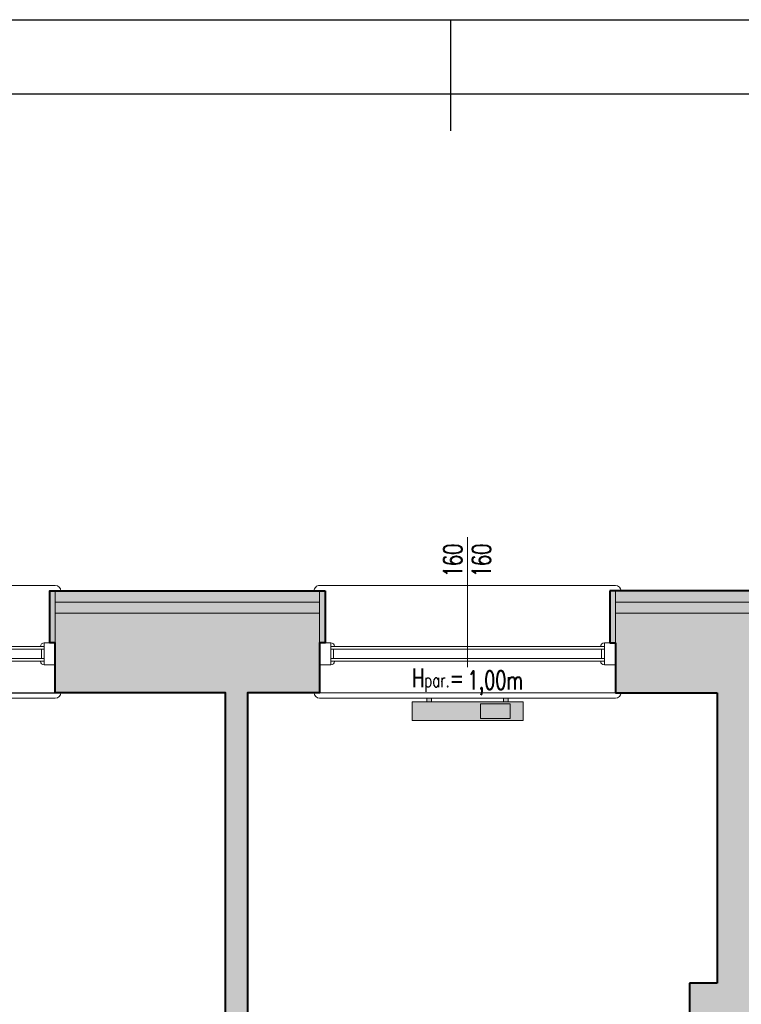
# Model space of a CAD drawing. Header units: millimetres. Extents: x 49320 to 60117, y -4209 to 20568.
# Tile 197 of 252: x 51187 to 51578, y 6333 to 6865. Entities that reach past the tile are written whole.
import ezdxf
from ezdxf.enums import TextEntityAlignment as Align

# ---------------------------------------------------------------- set-up
doc = ezdxf.new("R2010")
doc.units = ezdxf.units.MM
doc.layers.add('_AA powierzchnia', color=3, linetype='Continuous', lineweight=25, plot=False)
doc.layers.add('_HD-POMOC_1', color=251, linetype='Continuous', lineweight=0, plot=False)
for name, color, linetype, lineweight in [('_HD-INWENTARYZACJA_WIDOK', 251, 'Continuous', 18), ('_HD-OCIEPLENIE', 251, 'BATTING', 0), ('_HD-OKNA', 251, 'Continuous', 0), ('_HD-OPISY', 251, 'Continuous', 0), ('_HD-SAN_CO', 251, 'Continuous', 30), ('_HD-SZKŁO_WIDOK', 251, 'Continuous', 18), ('_HD-TWORZYWA_SZTUCZNE_WIDOK', 251, 'Continuous', 18), ('M_Ramki do druku', 7, 'Continuous', 25), ('M_Ramki rysunków', 2, 'Continuous', 25)]:
    doc.layers.add(name, color=color, linetype=linetype, lineweight=lineweight)
doc.layers.add('_HD-KRESKOWANIE_PEŁNE', color=7, linetype='Continuous', lineweight=0, true_color=0xbfbfbf)
doc.layers.add('_HD-PRZEKRÓJ_BUDOWLANA', color=7, linetype='Continuous', lineweight=40, true_color=0x616161)
doc.layers.add('M_Ramki markery', color=1, linetype='Continuous')
doc.layers.add('RAMKA', color=3, linetype='Continuous')
doc.styles.add('_HD_Romans', font='romans.shx', dxfattribs={"width": 0.7, "height": 18})
doc.styles.add('MCAD_TS', font='GENISO.SHX', dxfattribs={"width": 0.8})
doc.linetypes.add('BATTING', pattern='A,0.00254,-2.54,[134,ltypeshp.shx,S=2.54,R=0,X=-2.54,Y=0],-5.08,[134,ltypeshp.shx,S=2.54,R=180,X=2.54,Y=0],-2.54', length=10.16254)

# ---------------------------------------------------------------- blocks, each defined once
blk = doc.blocks.new('*U10')
at = {"layer": '_HD-OPISY'}
for p, q in [((80, -13), (80, 13.24)), ((80, -57), (80, -13))]:
    blk.add_line(p, q, dxfattribs=at)
at = {"layer": '_HD-SZKŁO_WIDOK'}
for p, q in [((154, 10), (6, 10)), ((154, 8.5), (6, 8.5)), ((154, 3.5), (6, 3.5)), ((154, 2), (6, 2))]:
    blk.add_line(p, q, dxfattribs=at)
at = {"layer": '_HD-TWORZYWA_SZTUCZNE_WIDOK'}
for p, q in [((0, 30), (80, 30)), ((80, 30), (160, 30)), ((0, 12), (6, 12)), ((6, 12), (6, 0)), ((160, 12), (154, 12)), ((154, 12), (154, 0)), ((7.5, 8.5), (7.5, 3.5)), ((152.5, 8.5), (152.5, 3.5)), ((0, 0), (6, 0)), ((160, 0), (154, 0)), ((0, -31), (80, -31)), ((160, -31), (80, -31))]:
    blk.add_line(p, q, dxfattribs=at)
for centre, radius, start, end in [((0, 27), 3, 90, 180), ((160, 27), 3, 0, 90), ((6, 10), 2, 0, 90), ((154, 10), 2, 90, 180), ((6, 2), 2, 270, 0), ((154, 2), 2, 180, 270), ((0, -28), 3, 180, 270), ((160, -28), 3, 270, 0)]:
    blk.add_arc(centre, radius, start, end, dxfattribs=at)
at = {"layer": '_HD-OPISY', "insert": (110, 20.24), "char_height": 10, "width": 33.4799, "attachment_point": 4, "rotation": 180, "style": '_HD_Romans'}
blk.add_mtext('\\pxql;H{\\H0.75x;par.}=', dxfattribs=at)
at = {"layer": '_HD-OPISY', "style": '_HD_Romans', "width": 0.7}
blk.add_attdef('PARAPET', text='', height=10, rotation=180, dxfattribs=at).set_placement((80, 20.24), align=Align.MIDDLE_LEFT)
blk.add_attdef('WYSOKOŚĆ', text='', height=10, rotation=270, dxfattribs=at).set_placement((77.5, -44.5), align=Align.TOP_CENTER)
blk.add_attdef('SZEROKOŚĆ', text='', height=10, rotation=270, dxfattribs=at).set_placement((80, -44.5), align=Align.BOTTOM_CENTER)
blk = doc.blocks.new('*U554')
at = {"layer": 'M_Ramki do druku'}
blk.add_line((210, 297), (210, 293), dxfattribs=at)
at = {"layer": 'M_Ramki markery'}
blk.add_line((210, 293), (210, 291), dxfattribs=at)
at = {"layer": 'M_Ramki rysunków', "color": 0, "linetype": 'ByBlock', "lineweight": -2}
blk.add_lwpolyline([(20, 4), (20, 293), (506, 293), (506, 4)], close=True, dxfattribs=at)
at = {"layer": 'M_Ramki do druku', "style": 'MCAD_TS', "width": 0.8}
for tag, p in [('KOMENTARZ', (11.543, 30.569)), ('RYSUNEK', (15.279, 30.569)), ('DATA', (19.016, 30.569))]:
    blk.add_attdef(tag, p, '', height=2, rotation=90, dxfattribs=at)

msp = doc.modelspace()

# ---------------------------------------------------------------- hatches: boundary and pattern name
at = {"layer": '_HD-KRESKOWANIE_PEŁNE', "ltscale": 1.5, "transparency": 33554687}
h = msp.add_hatch(color=256, dxfattribs=at)
h.dxf.hatch_style = 1
h.paths.add_polyline_path([(51310.58, 5861.3), (51367.58, 5861.3), (51367.58, 5849.3), (51244.58, 5849.3), (51238.58, 5849.3), (51197.58, 5849.3), (51197.58, 5861.3), (51268.58, 5861.3), (51268.58, 5888.3), (51298.58, 5888.3), (51298.58, 6501.3), (51206.58, 6501.3), (51206.58, 6556.3), (51349.58, 6556.3), (51349.58, 6501.3), (51310.58, 6501.3)])
at = {"layer": '_HD-KRESKOWANIE_PEŁNE', "transparency": 33554687}
h = msp.add_hatch(color=256, dxfattribs=at)
h.dxf.hatch_style = 1
h.paths.add_polyline_path([(51203.58, 6528.3), (51206.58, 6528.3), (51206.58, 6556.3), (51203.58, 6556.3)])
h = msp.add_hatch(color=256, dxfattribs=at)
h.dxf.hatch_style = 1
h.paths.add_polyline_path([(51206.58, 6544.3), (51349.58, 6544.3), (51349.58, 6556.3), (51206.58, 6556.3)])
h = msp.add_hatch(color=256, dxfattribs=at)
h.dxf.hatch_style = 1
h.paths.add_polyline_path([(51349.58, 6528.3), (51352.58, 6528.3), (51352.58, 6556.3), (51349.58, 6556.3)])
at = {"layer": '_HD-KRESKOWANIE_PEŁNE', "ltscale": 3, "transparency": 33554687}
h = msp.add_hatch(color=256, dxfattribs=at)
h.dxf.hatch_style = 1
h.paths.add_polyline_path([(51591.58, 6223.3), (51591.58, 6155.3), (51659.58, 6155.3), (51659.58, 6145.3), (51659.58, 6145.3), (51659.58, 5988.3), (51691.58, 5988.3), (51691.58, 5976.3), (51691.58, 5861.3), (51738.51, 5861.3), (51738.51, 5849.3), (51680.08, 5849.3), (51680.08, 5861.3), (51683.58, 5861.3), (51683.58, 5951.3), (51591.58, 5951.3), (51591.58, 5861.3), (51597.08, 5861.3), (51597.08, 5849.3), (51591.58, 5849.3), (51591.58, 5845.3), (51546.58, 5845.3), (51546.58, 5849.3), (51459.58, 5849.3), (51459.58, 5861.3), (51549.58, 5861.3), (51549.58, 6344.3), (51564.58, 6344.3), (51564.58, 6501.3), (51509.58, 6501.3), (51509.58, 6556.3), (51730.58, 6556.3), (51730.58, 6501.3), (51722.58, 6501.3), (51714.58, 6501.3), (51591.58, 6501.3), (51591.58, 6422.3), (51591.58, 6412.3), (51591.58, 6333.3), (51591.58, 6323.3), (51591.58, 6244.3)])
at = {"layer": '_HD-KRESKOWANIE_PEŁNE', "transparency": 33554687}
h = msp.add_hatch(color=256, dxfattribs=at)
h.dxf.hatch_style = 1
h.paths.add_polyline_path([(51506.58, 6528.3), (51509.58, 6528.3), (51509.58, 6556.3), (51506.58, 6556.3)])
h = msp.add_hatch(color=256, dxfattribs=at)
h.dxf.hatch_style = 1
h.paths.add_polyline_path([(51509.58, 6544.3), (51730.58, 6544.3), (51730.58, 6556.3), (51509.58, 6556.3)])
h = msp.add_hatch(color=256, dxfattribs=at)
h.dxf.hatch_style = 1
h.paths.add_polyline_path([(51459.58, 6496.3), (51459.58, 6486.3), (51399.58, 6486.3), (51399.58, 6496.3)])
h.paths.add_polyline_path([(51451.58, 6496.3), (51451.58, 6498.3), (51449.08, 6498.3), (51449.08, 6496.3)])
h.paths.add_polyline_path([(51407.58, 6496.3), (51407.58, 6498.3), (51410.08, 6498.3), (51410.08, 6496.3)])

# ---------------------------------------------------------------- linework, layer by layer
at = {"layer": '_AA powierzchnia', "ltscale": 3}
msp.add_lwpolyline([(50990.58, 6501.3), (51298.58, 6501.3), (51298.58, 5888.3), (51268.58, 5888.3), (51268.58, 5861.3), (51105.58, 5861.3), (51105.58, 5892.3), (50992.58, 5892.3), (50992.58, 6144.3), (50992.58, 6152.3), (50990.58, 6152.3), (50990.58, 6186.3), (50997.58, 6186.3), (50997.58, 6366.3), (50990.58, 6366.3), (50990.58, 6501.3)], dxfattribs=at)
at = {"layer": '_HD-INWENTARYZACJA_WIDOK', "ltscale": 1.5}
msp.add_lwpolyline([(51206.58, 6556.3), (51349.58, 6556.3), (51349.58, 6501.3), (51310.58, 6501.3), (51310.58, 5861.3), (51310.58, 5861.3), (51310.58, 5861.3), (51367.58, 5861.3), (51367.58, 5849.3), (51244.58, 5849.3), (51238.58, 5849.3), (51197.58, 5849.3), (51197.58, 5861.3), (51268.58, 5861.3), (51268.58, 5888.3), (51298.58, 5888.3), (51298.58, 6501.3), (51206.58, 6501.3)], close=True, dxfattribs=at)
at = {"layer": '_HD-OCIEPLENIE', "ltscale": 0.58}
for points in [[(51206.58, 6550.3), (51349.58, 6550.3)], [(51509.58, 6550.3), (51730.58, 6550.3)]]:
    msp.add_lwpolyline(points, dxfattribs=at)
at = {"layer": '_HD-POMOC_1', "ltscale": 1.5}
msp.add_lwpolyline([(51564.58, 6501.3), (51310.58, 6501.3), (51310.58, 5861.3), (51310.58, 5861.3), (51310.58, 5861.3), (51549.58, 5861.3), (51549.58, 6344.3), (51564.58, 6344.3), (51564.58, 6501.3)], dxfattribs=at)
at = {"layer": '_HD-PRZEKRÓJ_BUDOWLANA', "ltscale": 1.5}
for p, q in [((51733.58, 6556.3), (51506.58, 6556.3)), ((51506.58, 6556.3), (51506.58, 6528.3)), ((51506.58, 6528.3), (51509.58, 6528.3)), ((51509.58, 6528.3), (51509.58, 6501.3)), ((51509.58, 6501.3), (51564.58, 6501.3)), ((51564.58, 6501.3), (51564.58, 6344.3)), ((51564.58, 6344.3), (51549.58, 6344.3)), ((51549.58, 6344.3), (51549.58, 5861.3))]:
    msp.add_line(p, q, dxfattribs=at)
msp.add_lwpolyline([(51352.58, 6556.3), (51352.58, 6528.3), (51349.58, 6528.3), (51349.58, 6501.3), (51310.58, 6501.3), (51310.58, 5861.3), (51310.58, 5861.3), (51310.58, 5861.3), (51367.58, 5861.3), (51367.58, 5849.3), (51244.58, 5849.3), (51238.58, 5849.3), (51197.58, 5849.3), (51197.58, 5861.3), (51268.58, 5861.3), (51268.58, 5888.3), (51298.58, 5888.3), (51298.58, 6501.3), (51206.58, 6501.3), (51206.58, 6528.3), (51203.58, 6528.3), (51203.58, 6556.3)], close=True, dxfattribs=at)
at = {"layer": '_HD-SAN_CO', "lineweight": 20}
for points in [[(51459.58, 6496.3), (51459.58, 6496.3), (51459.58, 6486.3), (51399.58, 6486.3), (51399.58, 6496.3)], [(51452.58, 6495.3), (51452.58, 6495.3), (51452.58, 6487.3), (51436.58, 6487.3), (51436.58, 6495.3)]]:
    msp.add_lwpolyline(points, close=True, dxfattribs=at)
for points in [[(51407.58, 6496.3), (51407.58, 6498.3), (51410.08, 6498.3), (51410.08, 6496.3), (51407.58, 6496.3)], [(51451.58, 6496.3), (51451.58, 6498.3), (51449.08, 6498.3), (51449.08, 6496.3), (51451.58, 6496.3)]]:
    msp.add_lwpolyline(points, dxfattribs=at)
at = {"layer": '_HD-TWORZYWA_SZTUCZNE_WIDOK'}
for points in [[(51203.58, 6528.3), (51206.58, 6528.3), (51206.58, 6556.3), (51203.58, 6556.3)], [(51206.58, 6544.3), (51349.58, 6544.3), (51349.58, 6556.3), (51206.58, 6556.3)], [(51349.58, 6528.3), (51352.58, 6528.3), (51352.58, 6556.3), (51349.58, 6556.3)], [(51506.58, 6528.3), (51509.58, 6528.3), (51509.58, 6556.3), (51506.58, 6556.3)], [(51509.58, 6544.3), (51730.58, 6544.3), (51730.58, 6556.3), (51509.58, 6556.3)]]:
    msp.add_lwpolyline(points, close=True, dxfattribs=at)
at = {"layer": 'RAMKA', "color": 0, "ltscale": 0.8}
msp.add_lwpolyline([(49320.41, 6865.13), (54420.41, 6865.13), (54420.41, 3895.13), (49320.41, 3895.13)], close=True, dxfattribs=at)

# ---------------------------------------------------------------- block references
at = {"color": 0, "xscale": 10, "yscale": 10, "zscale": 10}
msp.add_blockref('*U554', (49320.41, 3895.13), dxfattribs=at)
at = {"layer": '_HD-OKNA', "rotation": 180}
for p in [(51206.58, 6528.3), (51509.58, 6528.3)]:
    msp.add_blockref('*U10', p, dxfattribs=at).add_auto_attribs({'SZEROKOŚĆ': '160', 'WYSOKOŚĆ': '160', 'PARAPET': '1,00m'})

doc.saveas('drawing.dxf')
